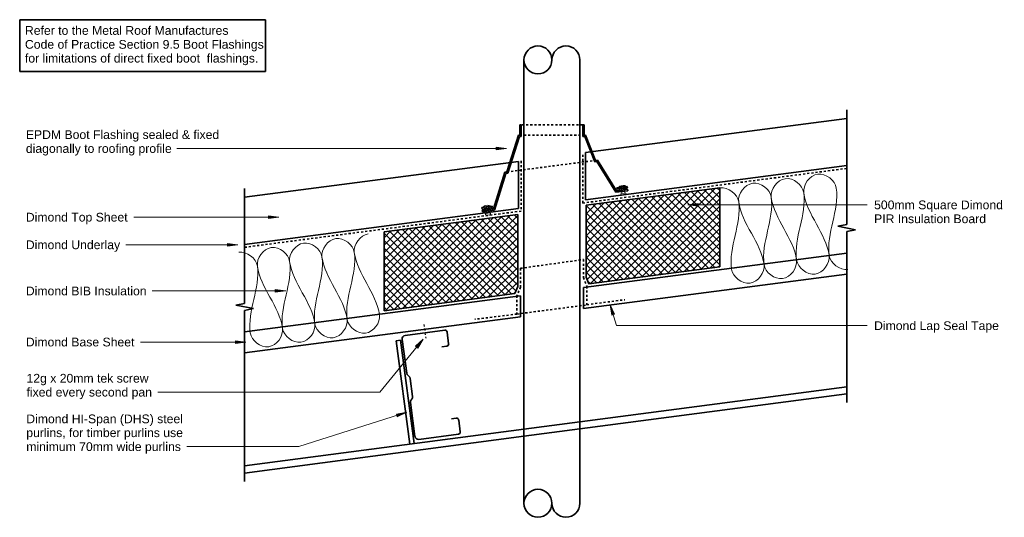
# Model space of a CAD drawing. Header units: millimetres. Extents: x 9880 to 11289, y 4561 to 5273.
import ezdxf

# ---------------------------------------------------------------- set-up
doc = ezdxf.new("R2010")
doc.units = ezdxf.units.MM
doc.linetypes.add('Dash', pattern=[6, 3, -3])
for name, color, linetype, lineweight in [('A-DETL', 90, 'Continuous', 18), ('A-DETL-GENF', 92, 'Continuous', 18), ('A-DETL-MEDM', 33, 'Continuous', 35), ('A-DETL-THIN', 151, 'Continuous', 18), ('Advanced Standard System_dwg', 8, 'Continuous', 18), ('G-ANNO-TEXT', 231, 'Continuous', 9)]:
    doc.layers.add(name, color=color, linetype=linetype, lineweight=lineweight)
doc.styles.add('Arial', font='arial.ttf', dxfattribs={"height": 12.5})
pattern_1 = [(45, (0, 0), (-5.303301, 5.303301), []), (135, (0, 0), (-5.303301, -5.303301), [])]

# ---------------------------------------------------------------- blocks, each defined once
blk = doc.blocks.new('Advanced Standard System_dwg_Pop Rivets - Rivet-4833788-A RR 12 MAX_ 85mm DIAMETER PIPE PENETRATION-320488-Pipe Penetration Detail - Direct Fixed')
at = {"layer": 'A-DETL-GENF'}
for p, q in [((5.2, 0), (-5.2, 0)), ((-2, -10), (-2, 0)), ((-1.5, 1.2), (1.5, 1.2)), ((2, -10), (2, 0)), ((2.5, -10), (-2.5, -10)), ((-2.5, -12.5), (2.5, -12.5))]:
    blk.add_line(p, q, dxfattribs=at)
for centre, radius, start, end in [((-1.5, -5.5), 6.62, 90, 124.3637), ((1.5, -5.5), 6.62, 55.6363, 90), ((-2.5, -11.2), 1.25, 90, 270), ((2.5, -11.2), 1.25, 270, 90)]:
    blk.add_arc(centre, radius, start, end, dxfattribs=at)
blk = doc.blocks.new('Advanced Standard System_dwg_Pop Rivets - Rivet-5798411-A RR 12 MAX_ 85mm DIAMETER PIPE PENETRATION-320489-Pipe Penetration Detail - Direct Fixed')
at = {"layer": 'A-DETL-GENF', "color": 7}
for p, q in [((5.2, 0), (-5.2, 0)), ((-2.5, 12.5), (2.5, 12.5)), ((2.5, 10), (-2.5, 10)), ((-2, 10), (-2, 0)), ((2, 10), (2, 0)), ((-1.5, -1.2), (1.5, -1.2))]:
    blk.add_line(p, q, dxfattribs=at)
for centre, radius, start, end in [((-1.5, 5.5), 6.62, 235.6363, 270), ((-2.5, 11.2), 1.25, 90, 270), ((2.5, 11.2), 1.25, 270, 90), ((1.5, 5.5), 6.62, 270, 304.3637)]:
    blk.add_arc(centre, radius, start, end, dxfattribs=at)

msp = doc.modelspace()

# ---------------------------------------------------------------- hatches: boundary and pattern name
at = {"layer": 'A-DETL-GENF'}
h = msp.add_hatch(dxfattribs=at)
h.set_pattern_fill('FP_1', color=253, style=0, pattern_type=2)
h.set_pattern_definition(pattern_1)
h.paths.add_polyline_path([(10694.8, 4894.6), (10881.8, 4919.1), (10881.8, 5032), (10704.8, 5008.8), (10690.8, 5007.1), (10690.8, 4904.4)])
h = msp.add_hatch(dxfattribs=at)
h.set_pattern_fill('FP_1', color=253, style=0, pattern_type=2)
h.set_pattern_definition(pattern_1)
h.paths.add_polyline_path([(10401.8, 4856.2), (10588.7, 4880.7), (10592.8, 4890.9), (10592.8, 4994.1), (10401.8, 4969.1)])
at = {"layer": 'G-ANNO-TEXT'}
for points in [[(10576.9, 5088.3), (10561.9, 5090.2), (10561.9, 5086.3)], [(10836.2, 5007.6), (10851.2, 5005.6), (10851.2, 5009.6)], [(10251.3, 4990), (10236.3, 4992), (10236.3, 4988.1)], [(10192.6, 4950.6), (10177.6, 4952.5), (10177.6, 4948.6)], [(10261.1, 4884.6), (10246.1, 4886.6), (10246.1, 4882.6)], [(10725, 4864.8), (10727.6, 4849.9), (10731.4, 4851.1)], [(10204.1, 4811.5), (10189.1, 4813.4), (10189.1, 4809.5)], [(10457.8, 4815.8), (10446.8, 4805.4), (10449.8, 4802.9)], [(10434.2, 4711.1), (10419.3, 4708.4), (10420.5, 4704.7)]]:
    msp.add_hatch(color=7, dxfattribs=at).paths.add_polyline_path(points)

# ---------------------------------------------------------------- linework, layer by layer
at = {"layer": 'A-DETL', "linetype": 'Dash', "lineweight": 35}
for p, q in [((10685.8, 5122), (10597.8, 5122)), ((10595.8, 5107.5), (10687.8, 5107.5)), ((10577.3, 5054.7), (10704.2, 5071.3)), ((10685.8, 5010.3), (10685.8, 5081.4)), ((10597.8, 5070.5), (10597.8, 4998.8)), ((11063.5, 5059.8), (10685.8, 5010.3)), ((10597.8, 4998.8), (10202.2, 4947)), ((10596.8, 4916.9), (10686.8, 4929.5)), ((10596.8, 4916.9), (10596.8, 4890.1)), ((10686.8, 4929.5), (10686.8, 4903.6)), ((10686.8, 4903.6), (10691.8, 4891.2)), ((10596.8, 4890.1), (10591.8, 4877.7)), ((10691.8, 4891.2), (10691.8, 4864.9)), ((10591.8, 4877.7), (10591.8, 4851.5)), ((10591.8, 4851.5), (10692.3, 4864.6)), ((10691.8, 4864.9), (10746.1, 4872)), ((10591.8, 4851.5), (10531.6, 4844))]:
    msp.add_line(p, q, dxfattribs=at)
at = {"layer": 'A-DETL', "linetype": 'Dash', "lineweight": 25}
msp.add_line((10458.5, 4836.7), (10461.3, 4816.9), dxfattribs=at)
at = {"layer": 'A-DETL'}
for points in [[(10955.5, 5018.6), (10954, 5029.6), (10973.8, 5057.4), (11000.5, 5036.1), (11002.1, 5025.1)], [(11002.1, 5025.1), (11000.5, 5036.1), (11020.4, 5063.9), (11047.1, 5042.6), (11048.6, 5031.6)], [(10882.4, 5032.1), (10893.4, 5033.6), (10907.4, 5023), (10909, 5012.1)], [(10909, 5012.1), (10907.4, 5023), (10927.3, 5050.9), (10954, 5029.6), (10955.5, 5018.6)], [(11048.6, 5031.6), (11053.1, 4999.6), (11033.9, 4967.2), (11038.4, 4935.3)], [(10955.5, 5018.6), (10960, 4986.6), (10940.8, 4954.2), (10945.3, 4922.2)], [(10991.8, 4928.8), (10987.3, 4960.7), (10960, 4986.6), (10955.5, 5018.6)], [(11002.1, 5025.1), (11006.5, 4993.1), (10987.3, 4960.7), (10991.8, 4928.8)], [(11038.4, 4935.3), (11033.9, 4967.2), (11006.5, 4993.1), (11002.1, 5025.1)], [(10909, 5012.1), (10913.4, 4980.1), (10894.2, 4947.7), (10898.7, 4915.7)], [(10945.3, 4922.2), (10940.8, 4954.2), (10913.4, 4980.1), (10909, 5012.1)], [(10312.8, 4933.2), (10311.3, 4944), (10331, 4971.7), (10357.5, 4950.5), (10359.1, 4939.6)], [(10359.1, 4939.6), (10357.5, 4950.5), (10368, 4964.4), (10378.9, 4966)], [(10220.4, 4920.2), (10218.9, 4931.1), (10238.6, 4958.8), (10265.1, 4937.6), (10266.6, 4926.7)], [(10266.6, 4926.7), (10265.1, 4937.6), (10284.8, 4965.2), (10311.3, 4944), (10312.8, 4933.2)], [(10194.1, 4940.1), (10205, 4941.6), (10218.9, 4931.1), (10220.4, 4920.2)], [(10312.8, 4933.2), (10317.3, 4901.4), (10298.2, 4869.2), (10302.7, 4837.5)], [(10348.9, 4843.9), (10344.4, 4875.7), (10317.3, 4901.4), (10312.8, 4933.2)], [(10359.1, 4939.6), (10363.5, 4907.9), (10344.4, 4875.7), (10348.9, 4843.9)], [(10395.1, 4850.4), (10390.6, 4882.2), (10363.5, 4907.9), (10359.1, 4939.6)], [(10991.8, 4928.8), (10993.3, 4917.8), (11020.1, 4896.4), (11039.9, 4924.3), (11038.4, 4935.3)], [(11038.4, 4935.3), (11039.9, 4924.3), (11053.9, 4913.7), (11064.9, 4915.2)], [(10220.4, 4920.2), (10224.8, 4888.5), (10205.8, 4856.3), (10210.2, 4824.6)], [(10256.4, 4831), (10252, 4862.8), (10224.8, 4888.5), (10220.4, 4920.2)], [(10266.6, 4926.7), (10271.1, 4894.9), (10252, 4862.8), (10256.4, 4831)], [(10302.7, 4837.5), (10298.2, 4869.2), (10271.1, 4894.9), (10266.6, 4926.7)], [(10898.7, 4915.7), (10900.2, 4904.8), (10927, 4883.4), (10946.8, 4911.3), (10945.3, 4922.2)], [(10945.3, 4922.2), (10946.8, 4911.3), (10973.5, 4889.9), (10993.3, 4917.8), (10991.8, 4928.8)], [(10348.9, 4843.9), (10350.4, 4833.1), (10376.9, 4811.9), (10396.6, 4839.5), (10395.1, 4850.4)], [(10256.4, 4831), (10258, 4820.1), (10284.5, 4798.9), (10304.2, 4826.6), (10302.7, 4837.5)], [(10302.7, 4837.5), (10304.2, 4826.6), (10330.7, 4805.4), (10350.4, 4833.1), (10348.9, 4843.9)], [(10210.2, 4824.6), (10211.7, 4813.7), (10238.3, 4792.5), (10258, 4820.1), (10256.4, 4831)]]:
    msp.add_open_spline(points, degree=3, dxfattribs=at)
at = {"layer": 'A-DETL-MEDM'}
for p, q in [((9880.4, 5272.5), (10232.1, 5272.5)), ((9880.4, 5198.3), (9880.4, 5272.5)), ((10232.1, 5272.5), (10232.1, 5198.3)), ((10601.8, 5215), (10601.8, 4580.8)), ((10681.8, 5215), (10681.8, 4580.8)), ((10232.1, 5198.3), (9880.4, 5198.3)), ((11063.5, 4979.5), (11063.5, 5143.8)), ((10689.8, 5082.5), (11063.5, 5131.4)), ((10597.8, 5122), (10595.8, 5122)), ((10595.8, 5122), (10595.8, 5107.5)), ((10597.8, 5105.5), (10597.8, 5122)), ((10687.8, 5122), (10685.8, 5122)), ((10685.8, 5122), (10685.8, 5105.5)), ((10687.8, 5107.5), (10687.8, 5122)), ((10593.9, 5107.5), (10577.3, 5054.7)), ((10578.7, 5052.9), (10595.3, 5105.5)), ((10595.8, 5107.5), (10593.9, 5107.5)), ((10595.3, 5105.5), (10597.8, 5105.5)), ((10685.8, 5105.5), (10688.8, 5105.5)), ((10689.7, 5107.5), (10687.8, 5107.5)), ((10688.8, 5105.5), (10703.3, 5069.2)), ((10704.2, 5071.3), (10689.7, 5107.5)), ((10689.8, 5014.9), (10689.8, 5082.5)), ((10706.8, 5071.7), (10704.2, 5071.3)), ((10734, 5027.8), (10706.8, 5071.7)), ((10202.2, 5018.6), (10593.8, 5069.9)), ((10593.8, 5069.9), (10593.8, 5002.3)), ((10689.8, 5014.9), (11063.5, 5063.8)), ((10703.3, 5069.2), (10705.9, 5069.5)), ((10705.9, 5069.5), (10733.1, 5025.7)), ((10574.3, 5054.3), (10558.2, 5001.9)), ((10559.6, 5000), (10575.8, 5052.5)), ((10577.3, 5054.7), (10574.3, 5054.3)), ((10575.8, 5052.5), (10578.7, 5052.9)), ((10202.2, 4866.7), (10202.2, 5031)), ((10881.8, 5032), (10690.8, 5007)), ((10750.1, 5029.9), (10734, 5027.8)), ((10749.6, 5033.9), (10734.7, 5031.9)), ((10734.7, 5031.9), (10735, 5030)), ((10735, 5030), (10749.9, 5031.9)), ((10749.9, 5031.9), (10749.6, 5033.9)), ((10750.4, 5027.9), (10750.1, 5029.9)), ((10881.8, 5032), (10881.8, 4919.1)), ((10733.1, 5025.7), (10750.4, 5027.9)), ((10202.2, 4951), (10593.8, 5002.3)), ((10556.4, 5005.6), (10541.5, 5003.7)), ((10541.5, 5003.7), (10541.8, 5001.7)), ((10541.8, 5001.7), (10556.7, 5003.7)), ((10558.2, 5001.9), (10542, 4999.7)), ((10556.7, 5003.7), (10556.4, 5005.6)), ((10690.8, 5007), (10690.8, 4904.4)), ((10401.8, 4969.1), (10592.8, 4994.1)), ((10542, 4999.7), (10542.3, 4997.8)), ((10542.3, 4997.8), (10559.6, 5000)), ((10592.8, 4994.1), (10592.8, 4890.9)), ((11051, 4977), (11063.5, 4979.5)), ((11076, 4972), (11051, 4977)), ((10401.8, 4969.1), (10401.8, 4856.2)), ((11063.5, 4969.5), (11076, 4972)), ((11063.5, 4725), (11063.5, 4969.5)), ((11063.5, 4938.8), (10686.8, 4889.5)), ((10694.8, 4894.6), (10881.8, 4919.1)), ((11063.5, 4908.6), (10686.8, 4859.2)), ((10690.8, 4904.4), (10694.8, 4894.6)), ((10592.8, 4890.9), (10588.7, 4880.7)), ((10686.8, 4889.5), (10686.8, 4859.2)), ((10596.8, 4877.7), (10202.2, 4826)), ((10588.7, 4880.7), (10401.8, 4856.2)), ((10596.8, 4877.7), (10596.8, 4847.5)), ((10189.7, 4864.2), (10202.2, 4866.7)), ((10214.7, 4859.2), (10189.7, 4864.2)), ((10202.2, 4856.7), (10214.7, 4859.2)), ((10202.2, 4612.2), (10202.2, 4856.7)), ((10596.8, 4847.5), (10202.2, 4795.8)), ((10432, 4820.9), (10488.5, 4828.4)), ((10491.8, 4825.8), (10494, 4808.9)), ((10425.2, 4814), (10419.2, 4813.3)), ((10419.2, 4813.3), (10438.7, 4665.3)), ((10444.7, 4666.1), (10425.2, 4814)), ((10434, 4766.8), (10427.6, 4815.3)), ((10491.5, 4805.6), (10484.5, 4804.6)), ((10437.1, 4762.6), (10435.9, 4763.5)), ((10442.4, 4733.6), (10439.1, 4759.2)), ((10681.8, 4697.3), (11063.5, 4747.5)), ((11063.5, 4737.4), (10681.8, 4687.2)), ((10445.9, 4676.5), (10439.5, 4725)), ((10440.5, 4728.7), (10441.4, 4729.9)), ((10498.1, 4701.5), (10505, 4702.4)), ((10508.4, 4699.9), (10510.6, 4683)), ((10601.8, 4686.8), (10681.8, 4697.3)), ((10202.2, 4634.2), (10601.8, 4686.8)), ((10601.8, 4676.7), (10202.2, 4624.1)), ((10508, 4679.6), (10451.5, 4672.2)), ((10601.8, 4676.7), (10681.8, 4687.2))]:
    msp.add_line(p, q, dxfattribs=at)
for centre, radius, start, end in [((10621.8, 5215), 20, 0, 180), ((10661.8, 5215), 20, 0, 180), ((10621.8, 5215), 20, 180.0761, 0), ((10432.6, 4816), 5, 97.5, 187.5), ((10488.9, 4825.4), 3, 7.5, 97.5), ((10491.1, 4808.5), 3, 277.5, 7.5), ((10439, 4767.4), 5, 187.5, 232.5), ((10434.1, 4758.6), 5, 7.5, 52.5), ((10437.5, 4733), 5, 322.5, 7.5), ((10444.5, 4725.7), 5, 142.5, 187.5), ((10505.4, 4699.5), 3, 7.5, 97.5), ((10507.7, 4682.6), 3, 277.5, 7.5), ((10450.9, 4677.2), 5, 187.5, 277.5), ((10621.8, 4580.8), 20, 0, 179.9239), ((10621.8, 4580.8), 20, 180, 0), ((10661.8, 4580.8), 20, 180, 0)]:
    msp.add_arc(centre, radius, start, end, dxfattribs=at)
at = {"layer": 'A-DETL-THIN'}
for p, q in [((10881.8, 5032), (10704.8, 5008.8)), ((10881.8, 4919.1), (10881.8, 5032)), ((10704.8, 5008.8), (10690.8, 5007.1)), ((10690.8, 5007.1), (10690.8, 4904.4)), ((10592.8, 4994.1), (10401.8, 4969.1)), ((10592.8, 4890.9), (10592.8, 4994.1)), ((10401.8, 4969.1), (10401.8, 4856.2)), ((10694.8, 4894.6), (10881.8, 4919.1)), ((10690.8, 4904.4), (10694.8, 4894.6)), ((10588.7, 4880.7), (10592.8, 4890.9)), ((10401.8, 4856.2), (10588.7, 4880.7))]:
    msp.add_line(p, q, dxfattribs=at)
at = {"layer": 'G-ANNO-TEXT', "color": 250}
for p, q in [((10177.2, 5088.3), (10105.2, 5088.3)), ((10576.9, 5088.3), (10177.2, 5088.3)), ((10576.9, 5088.3), (10561.9, 5090.2)), ((10561.9, 5090.2), (10561.9, 5086.3)), ((10561.9, 5086.3), (10576.9, 5088.3)), ((10851.2, 5009.6), (10836.2, 5007.6)), ((10836.2, 5007.6), (10851.2, 5005.6)), ((10836.2, 5007.6), (11092.7, 5007.6)), ((10851.2, 5005.6), (10851.2, 5009.6)), ((10044, 4990), (10043.7, 4990)), ((10251.3, 4990), (10044, 4990)), ((10251.3, 4990), (10236.3, 4992)), ((10236.3, 4992), (10236.3, 4988.1)), ((10236.3, 4988.1), (10251.3, 4990)), ((10032.5, 4950.6), (10032.1, 4950.6)), ((10192.6, 4950.6), (10032.5, 4950.6)), ((10192.6, 4950.6), (10177.6, 4952.5)), ((10177.6, 4952.5), (10177.6, 4948.6)), ((10177.6, 4948.6), (10192.6, 4950.6)), ((10070.2, 4884.6), (10069.8, 4884.6)), ((10261.1, 4884.6), (10070.2, 4884.6)), ((10261.1, 4884.6), (10246.1, 4886.6)), ((10246.1, 4886.6), (10246.1, 4882.6)), ((10246.1, 4882.6), (10261.1, 4884.6)), ((10725, 4864.8), (10727.6, 4849.9)), ((10731.4, 4851.1), (10725, 4864.8)), ((10725, 4864.8), (10734.4, 4834.9)), ((10727.6, 4849.9), (10731.4, 4851.1)), ((10734.4, 4834.9), (11092.7, 4834.9)), ((10053.6, 4811.5), (10053.3, 4811.5)), ((10204.1, 4811.5), (10053.6, 4811.5)), ((10204.1, 4811.5), (10189.1, 4813.4)), ((10189.1, 4813.4), (10189.1, 4809.5)), ((10189.1, 4809.5), (10204.1, 4811.5)), ((10457.8, 4815.8), (10395.5, 4739.8)), ((10457.8, 4815.8), (10446.8, 4805.4)), ((10446.8, 4805.4), (10449.8, 4802.9)), ((10449.8, 4802.9), (10457.8, 4815.8)), ((10122, 4739.8), (10078, 4739.8)), ((10395.5, 4739.8), (10122, 4739.8)), ((10434.2, 4711.1), (10279.8, 4661.9)), ((10434.2, 4711.1), (10419.3, 4708.4)), ((10419.3, 4708.4), (10420.5, 4704.7)), ((10420.5, 4704.7), (10434.2, 4711.1)), ((10125.3, 4661.9), (10119.4, 4661.9)), ((10279.8, 4661.9), (10125.3, 4661.9))]:
    msp.add_line(p, q, dxfattribs=at)

# ---------------------------------------------------------------- block references
at = {"layer": 'Advanced Standard System_dwg', "color": 92, "rotation": 7.462176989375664}
msp.add_blockref('Advanced Standard System_dwg_Pop Rivets - Rivet-4833788-A RR 12 MAX_ 85mm DIAMETER PIPE PENETRATION-320488-Pipe Penetration Detail - Direct Fixed', (10742.6, 5034), dxfattribs=at)
at = {"layer": 'Advanced Standard System_dwg', "color": 7, "rotation": 187.4621769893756}
msp.add_blockref('Advanced Standard System_dwg_Pop Rivets - Rivet-5798411-A RR 12 MAX_ 85mm DIAMETER PIPE PENETRATION-320489-Pipe Penetration Detail - Direct Fixed', (10548.9, 5005.7), dxfattribs=at)

# ---------------------------------------------------------------- texts
at = {"layer": 'G-ANNO-TEXT', "color": 7, "char_height": 12.5, "attachment_point": 1, "style": 'Arial'}
for s, insert, width in [('Refer to the Metal Roof Manufactures', (9887.9, 5263.4), 350.337), ('Code of Practice Section 9.5 Boot Flashings ', (9887.9, 5243.5), 418.08), ('for limitations of direct fixed boot  flashings.', (9887.9, 5223.7), 402.848), ('EPDM Boot Flashing sealed & fixed', (9889.2, 5114.4), 332.299), ('diagonally to roofing profile', (9889.2, 5094.5), 249.726), ('500mm Square Dimond', (11102.7, 5013.9), 222.869), ('Dimond Top Sheet', (9889.2, 4996.3), 175.169), ('PIR Insulation Board', (11102.7, 4994), 192.004), ('Dimond Underlay', (9889.2, 4956.8), 161.139), ('Dimond BIB Insulation', (9889.2, 4890.8), 206.835), ('Dimond Lap Seal Tape', (11102.7, 4841.1), 214.852), ('Dimond Base Sheet', (9889.2, 4817.7), 186.793), ('12g x 20mm tek screw', (9890.1, 4765.9), 212.848), ('fixed every second pan', (9890.1, 4746), 215.654), ('Dimond HI-Span (DHS) steel', (9889.8, 4707.8), 270.57), ('purlins, for timber purlins use', (9889.8, 4688), 269.367), ('minimum 70mm wide purlins', (9889.8, 4668.1), 266.16)]:
    msp.add_mtext(s, dxfattribs=dict(at, insert=insert, width=width))

doc.saveas('drawing.dxf')
